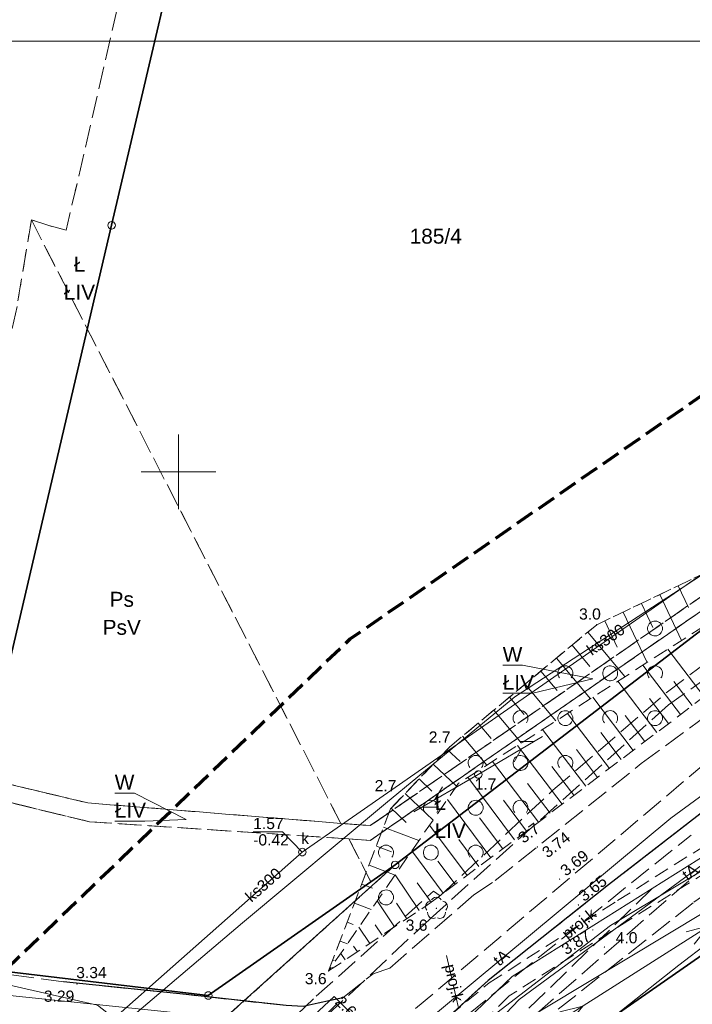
# Model space of a CAD drawing. Extents: x 5459987 to 5506369, y 5959610 to 5991660.
# Tile 35 of 51: x 5462489 to 5462534, y 5972264 to 5972330. Entities that reach past the tile are written whole.
import ezdxf
from ezdxf.enums import TextEntityAlignment as Align

# ---------------------------------------------------------------- set-up
doc = ezdxf.new("R2010")
doc.units = 0
for name, pattern in [('L_0_05', [1.75, 1.25, -0.5]), ('PRZER1-1', [1, 0.5, -0.5]), ('PRZER2-1', [1.5, 1, -0.5]), ('PRZER3-1', [2, 1.5, -0.5])]:
    doc.linetypes.add(name, pattern=pattern)
doc.layers.get('0').update_dxf_attribs({"linetype": 'CONTINUOUS'})
for name, color, linetype, lineweight in [('ARKUSZ', 7, 'CONTINUOUS', 18), ('GEPPGD', 7, 'CONTINUOUS', 18), ('GESDZI', 7, 'CONTINUOUS', 18), ('GESDZI_O', 7, 'CONTINUOUS', 18), ('GESOZN', 7, 'CONTINUOUS', 18), ('GSLKRW', 7, 'CONTINUOUS', 25), ('GSPWPN', 7, 'CONTINUOUS', 13), ('GSPWPN_O', 7, 'CONTINUOUS', 13), ('GSPWPS', 7, 'CONTINUOUS', 13), ('GSPWPS_O', 7, 'CONTINUOUS', 13), ('GSSKOA', 7, 'CONTINUOUS', 18), ('GSSKOD', 7, 'CONTINUOUS', 18), ('GSSZAD', 7, 'CONTINUOUS', 18), ('GSSZSN', 7, 'CONTINUOUS', 18), ('GUPISN', 7, 'CONTINUOUS', 18), ('GUPPRZ_O', 7, 'CONTINUOUS', 18), ('KRZYZE_2000', 230, 'CONTINUOUS', 18), ('ZAKRES', 3, 'L_0_05', 18)]:
    doc.layers.add(name, color=color, linetype=linetype, lineweight=lineweight)
for name, color, linetype, lineweight, true_color in [('GESKKL', 7, 'CONTINUOUS', 18, 0x24bc24), ('GESKKL_O', 7, 'CONTINUOUS', 18, 0x24bc24), ('GESUZY', 7, 'CONTINUOUS', 18, 0x008000), ('GESUZY_O', 7, 'CONTINUOUS', 18, 0x008000), ('GSPRDL', 7, 'CONTINUOUS', 18, 0x008000), ('GULEPR', 1, 'CONTINUOUS', 18, 0xff0000), ('GULGPR', 7, 'CONTINUOUS', 18, 0xbfbf00), ('GULKPR', 7, 'CONTINUOUS', 18, 0x803300), ('GULKPR_O', 7, 'CONTINUOUS', 18, 0x803300), ('GULTPR', 7, 'CONTINUOUS', 18, 0xff9100), ('GULTPR_O', 7, 'CONTINUOUS', 18, 0xff9100), ('GULWPR', 5, 'CONTINUOUS', 18, 0x0000ff), ('GUPKSD', 7, 'CONTINUOUS', 18, 0x803300), ('GUPKSD_O', 7, 'CONTINUOUS', 18, 0x803300), ('GUPTLT', 7, 'CONTINUOUS', 18, 0xff9100)]:
    doc.layers.add(name, color=color, linetype=linetype, lineweight=lineweight, true_color=true_color)
doc.styles.add('Arial', font='arial.ttf')

# ---------------------------------------------------------------- blocks, each defined once
blk = doc.blocks.new('GSPRDL1')
blk.add_hatch(color=0).paths.add_polyline_path([(0, -0.045), (0.013906, -0.042798), (0.02645, -0.036406), (0.036406, -0.02645), (0.042798, -0.013906), (0.045, 0), (0.042798, 0.013906), (0.036406, 0.02645), (0.02645, 0.036406), (0.013906, 0.042798), (0, 0.045), (-0.013906, 0.042798), (-0.02645, 0.036406), (-0.036406, 0.02645), (-0.042798, 0.013906), (-0.045, 0), (-0.042798, -0.013906), (-0.036406, -0.02645), (-0.02645, -0.036406), (-0.013906, -0.042798)])
at = {"color": 0}
for points in [[(-0.324277, 0.563333), (-0.240553, 0.662679), (-0.127956, 0.727494), (0, 0.75), (0.127956, 0.727494), (0.240553, 0.662679), (0.324277, 0.563333)], [(-0.635969, -0.134326), (-0.70458, -0.024001), (-0.731429, 0.103115), (-0.713292, 0.231763), (-0.652348, 0.346501), (-0.55591, 0.433559), (-0.435555, 0.482485)], [(0.435555, 0.482485), (0.55591, 0.433559), (0.652348, 0.346501), (0.713292, 0.231763), (0.731429, 0.103115), (0.70458, -0.024001), (0.635969, -0.134326)], [(-0.068773, -0.646351), (-0.194901, -0.677512), (-0.324092, -0.663766), (-0.440839, -0.606763), (-0.531129, -0.513345), (-0.584125, -0.394725), (-0.593465, -0.265141)], [(0.593465, -0.265141), (0.584125, -0.394725), (0.531129, -0.513345), (0.440839, -0.606763), (0.324092, -0.663766), (0.194901, -0.677512), (0.068773, -0.646351)]]:
    blk.add_lwpolyline(points, dxfattribs=at)
blk = doc.blocks.new('GSPWPN1')
blk.add_hatch(color=0).paths.add_polyline_path([(-0.045, 0), (-0.043467, -0.011647), (-0.038971, -0.0225), (-0.03182, -0.03182), (-0.0225, -0.038971), (-0.011647, -0.043467), (0, -0.045), (0.011647, -0.043467), (0.0225, -0.038971), (0.03182, -0.03182), (0.038971, -0.0225), (0.043467, -0.011647), (0.045, 0), (0.043467, 0.011647), (0.038971, 0.0225), (0.03182, 0.03182), (0.0225, 0.038971), (0.011647, 0.043467), (0, 0.045), (-0.011647, 0.043467), (-0.0225, 0.038971), (-0.03182, 0.03182), (-0.038971, 0.0225), (-0.043467, 0.011647)])
blk = doc.blocks.new('GSPWPS1')
blk.add_hatch(color=0).paths.add_polyline_path([(-0.045, 0), (-0.043467, -0.011647), (-0.038971, -0.0225), (-0.03182, -0.03182), (-0.0225, -0.038971), (-0.011647, -0.043467), (0, -0.045), (0.011647, -0.043467), (0.0225, -0.038971), (0.03182, -0.03182), (0.038971, -0.0225), (0.043467, -0.011647), (0.045, 0), (0.043467, 0.011647), (0.038971, 0.0225), (0.03182, 0.03182), (0.0225, 0.038971), (0.011647, 0.043467), (0, 0.045), (-0.011647, 0.043467), (-0.0225, 0.038971), (-0.03182, 0.03182), (-0.038971, 0.0225), (-0.043467, 0.011647)])
blk = doc.blocks.new('GUPKSD1')
at = {"color": 0}
blk.add_lwpolyline([(0, 0.25), (0.064705, 0.241481), (0.125, 0.216506), (0.176777, 0.176777), (0.216506, 0.125), (0.241481, 0.064705), (0.25, 0), (0.241481, -0.064705), (0.216506, -0.125), (0.176777, -0.176777), (0.125, -0.216506), (0.064705, -0.241481), (0, -0.25), (-0.064705, -0.241481), (-0.125, -0.216506), (-0.176777, -0.176777), (-0.216506, -0.125), (-0.241481, -0.064705), (-0.25, 0), (-0.241481, 0.064705), (-0.216506, 0.125), (-0.176777, 0.176777), (-0.125, 0.216506), (-0.064705, 0.241481)], close=True, dxfattribs=at)
blk = doc.blocks.new('GUPTLT1')
at = {"color": 0}
for points in [[(0, 0), (5, 0)], [(3.357107, 0), (2.491081, -0.5)], [(3.491081, 0.5), (4.357107, 0)]]:
    blk.add_lwpolyline(points, dxfattribs=at)
blk = doc.blocks.new('GEPPGD1_1')
at = {"color": 0}
blk.add_lwpolyline([(0, 0.25), (0.077254, 0.237764), (0.146946, 0.202254), (0.202254, 0.146946), (0.237764, 0.077254), (0.25, 0), (0.237764, -0.077254), (0.202254, -0.146946), (0.146946, -0.202254), (0.077254, -0.237764), (0, -0.25), (-0.077254, -0.237764), (-0.146946, -0.202254), (-0.202254, -0.146946), (-0.237764, -0.077254), (-0.25, 0), (-0.237764, 0.077254), (-0.202254, 0.146946), (-0.146946, 0.202254), (-0.077254, 0.237764)], close=True, dxfattribs=at)
blk = doc.blocks.new('GUPISN1')
at = {"color": 0}
blk.add_lwpolyline([(0, 0.25), (0.064705, 0.241481), (0.125, 0.216506), (0.176777, 0.176777), (0.216506, 0.125), (0.241481, 0.064705), (0.25, 0), (0.241481, -0.064705), (0.216506, -0.125), (0.176777, -0.176777), (0.125, -0.216506), (0.064705, -0.241481), (0, -0.25), (-0.064705, -0.241481), (-0.125, -0.216506), (-0.176777, -0.176777), (-0.216506, -0.125), (-0.241481, -0.064705), (-0.25, 0), (-0.241481, 0.064705), (-0.216506, 0.125), (-0.176777, 0.176777), (-0.125, 0.216506), (-0.064705, 0.241481)], close=True, dxfattribs=at)
blk = doc.blocks.new('SUEP1')
at = {"color": 0}
blk.add_lwpolyline([(-0.75, -0.5), (0.75, 0), (-0.75, 0.5)], dxfattribs=at)
blk = doc.blocks.new('GSSZAD1')
at = {"color": 0}
blk.add_lwpolyline([(0.5, 0), (0.490964, 0.094626), (0.464184, 0.185831), (0.420627, 0.27032), (0.361867, 0.34504), (0.290028, 0.407288), (0.207708, 0.454816), (0.117879, 0.485906), (0.023791, 0.499434), (-0.071157, 0.494911), (-0.163534, 0.4725), (-0.25, 0.433013), (-0.32743, 0.377875), (-0.393027, 0.309079), (-0.444418, 0.229113), (-0.479746, 0.140866), (-0.497736, 0.047528), (-0.497736, -0.047528), (-0.479746, -0.140866), (-0.444418, -0.229113), (-0.393027, -0.309079), (-0.32743, -0.377875), (-0.25, -0.433013), (-0.163534, -0.4725), (-0.071157, -0.494911), (0.023791, -0.499434), (0.117879, -0.485906), (0.207708, -0.454816), (0.290028, -0.407288), (0.361867, -0.34504), (0.420627, -0.27032), (0.464184, -0.185831), (0.490964, -0.094626)], close=True, dxfattribs=at)
blk = doc.blocks.new('GSSZAD2')
at = {"color": 0}
blk.add_lwpolyline([(-0.390312, -0.3125), (-0.445567, -0.226869), (-0.482312, -0.131814), (-0.49902, -0.031282), (-0.494998, 0.070549), (-0.470412, 0.169449), (-0.426283, 0.26131), (-0.364446, 0.342315), (-0.287468, 0.409099), (-0.198548, 0.458889), (-0.10138, 0.489614), (0, 0.5), (0.10138, 0.489614), (0.198548, 0.458889), (0.287468, 0.409099), (0.364446, 0.342315), (0.426283, 0.26131), (0.470412, 0.169449), (0.494998, 0.070549), (0.49902, -0.031282), (0.482312, -0.131814), (0.445567, -0.226869), (0.390312, -0.3125)], dxfattribs=at)

msp = doc.modelspace()

# ---------------------------------------------------------------- linework, layer by layer
at = {"layer": 'ARKUSZ', "color": 252, "linetype": 'Continuous', "lineweight": 13, "flags": 128}
msp.add_lwpolyline([(5462335.075, 5972031.828), (5462632.065, 5972031.828), (5462632.065, 5972328.817), (5462335.075, 5972328.817), (5462335.075, 5972031.828)], dxfattribs=at)
at = {"layer": 'GESDZI', "color": 86, "linetype": 'Continuous', "lineweight": 35, "true_color": 0x1a7000, "elevation": 10.22}
for points in [[(5462552.44, 5972302.79), (5462515.07, 5972400), (5462508.3, 5972371.1), (5462501.95, 5972343.96), (5462495.52, 5972316.49), (5462483.95, 5972267.08), (5462501.99, 5972264.94), (5462514.49, 5972273.68)], [(5462651.22, 5972267.96), (5462653.76, 5972289.26), (5462603.85, 5972292.22), (5462564.43, 5972288.11), (5462523.12, 5972259.37), (5462569.03, 5972275.5), (5462615.12, 5972272.71)], [(5462479.74, 5972267.58), (5462462.24, 5972273.68), (5462456.65, 5972282.84), (5462449.39, 5972284.06), (5462444.19, 5972278.84), (5462440.49, 5972275.48), (5462446.58, 5972265.43), (5462499.09, 5972259.82), (5462514.49, 5972273.68), (5462501.99, 5972264.94), (5462483.95, 5972267.08)]]:
    msp.add_lwpolyline(points, close=True, dxfattribs=at)
msp.add_lwpolyline([(5462464.9, 5972151.67), (5462472.7, 5972196.07), (5462523.12, 5972259.37), (5462564.43, 5972288.11), (5462603.85, 5972292.22), (5462653.76, 5972289.26), (5462695.34, 5972286.78), (5462700.13, 5972289.31), (5462695.37, 5972302.27), (5462663.21, 5972300.67), (5462630.84, 5972304.3), (5462587.76, 5972309.16), (5462576.53, 5972310.13), (5462554.27, 5972303.77), (5462552.44, 5972302.79), (5462514.49, 5972273.68), (5462499.09, 5972259.82), (5462484.81, 5972241.37), (5462479.23, 5972234.17), (5462464.73, 5972209.82), (5462457.45, 5972184.44), (5462453.87, 5972157.77)], dxfattribs=at)
at = {"layer": 'GESKKL', "color": 252, "linetype": 'PRZER3-1', "lineweight": 18, "elevation": 10.06}
for points in [[(5462552.153, 5972303.537), (5462521.682, 5972382.801), (5462512.432, 5972406.861), (5462504.944, 5972371.874), (5462499.049, 5972344.628), (5462492.71, 5972317.15), (5462492.48, 5972316.16), (5462491.32, 5972316.47), (5462490.15, 5972316.86), (5462510.86, 5972276.46), (5462512.83, 5972276.31)], [(5462512.871, 5972272.548), (5462511.4, 5972275.42), (5462494.03, 5972276.57), (5462471.58, 5972282.03), (5462471.69, 5972283.13), (5462493.92, 5972277.83), (5462510.86, 5972276.46), (5462490.15, 5972316.86), (5462489.19, 5972311.06), (5462483.81, 5972286.34), (5462474.64, 5972288.39), (5462475.66, 5972298.17), (5462471.59, 5972299.11), (5462463.99, 5972300.65), (5462460.613, 5972301.419), (5462456.65, 5972282.84), (5462462.24, 5972273.68), (5462479.74, 5972267.58), (5462483.95, 5972267.08), (5462501.99, 5972264.94)], [(5462510.86, 5972276.46), (5462493.92, 5972277.83), (5462471.69, 5972283.13), (5462471.58, 5972282.03), (5462494.03, 5972276.57), (5462511.4, 5972275.42), (5462512.83, 5972275.32), (5462552.44, 5972302.79), (5462552.153, 5972303.537), (5462512.83, 5972276.31)], [(5462514.49, 5972273.68), (5462552.44, 5972302.79), (5462512.83, 5972275.32), (5462511.4, 5972275.42), (5462512.871, 5972272.548)], [(5462653.76, 5972289.26), (5462652.826, 5972281.431), (5462641.588, 5972282.055), (5462642.54, 5972289.925), (5462603.85, 5972292.22), (5462564.43, 5972288.11), (5462523.12, 5972259.37), (5462569.03, 5972275.5), (5462584.95, 5972274.536), (5462615.12, 5972272.71), (5462611.335, 5972241.741), (5462709.647, 5972236.049), (5462707.26, 5972248.16), (5462695.34, 5972286.78)]]:
    msp.add_lwpolyline(points, close=True, dxfattribs=at)
at = {"layer": 'GESKKL_O', "color": 252, "linetype": 'Continuous', "lineweight": 13, "elevation": 10.8, "flags": 128}
for points in [[(5462527.726, 5972286.127), (5462523.707, 5972285.171), (5462521.687, 5972285.171)], [(5462500.513, 5972276.728), (5462497.747, 5972276.615), (5462495.727, 5972276.615)]]:
    msp.add_lwpolyline(points, dxfattribs=at)
at = {"layer": 'GESOZN', "color": 252, "linetype": 'Continuous', "lineweight": 18, "elevation": 10.1}
msp.add_lwpolyline([(5462499.09, 5972259.82), (5462514.49, 5972273.68), (5462552.44, 5972302.79), (5462554.27, 5972303.77), (5462576.53, 5972310.13), (5462587.76, 5972309.16), (5462630.84, 5972304.3), (5462663.21, 5972300.67), (5462677.34, 5972310.48), (5462685.73, 5972328.91), (5462697.34, 5972382.35), (5462725.19, 5972503.01)], dxfattribs=at)
at = {"layer": 'GESUZY', "color": 252, "linetype": 'PRZER1-1', "lineweight": 18, "elevation": 10.08}
for points in [[(5462552.153, 5972303.537), (5462521.682, 5972382.801), (5462512.432, 5972406.861), (5462504.944, 5972371.874), (5462499.049, 5972344.628), (5462492.71, 5972317.15), (5462492.48, 5972316.16), (5462491.32, 5972316.47), (5462490.15, 5972316.86), (5462510.86, 5972276.46), (5462512.83, 5972276.31)], [(5462512.871, 5972272.548), (5462511.4, 5972275.42), (5462494.03, 5972276.57), (5462471.58, 5972282.03), (5462471.69, 5972283.13), (5462493.92, 5972277.83), (5462510.86, 5972276.46), (5462490.15, 5972316.86), (5462489.19, 5972311.06), (5462483.81, 5972286.34), (5462474.64, 5972288.39), (5462475.66, 5972298.17), (5462471.59, 5972299.11), (5462463.99, 5972300.65), (5462460.613, 5972301.419), (5462456.65, 5972282.84), (5462462.24, 5972273.68), (5462479.74, 5972267.58), (5462483.95, 5972267.08), (5462501.99, 5972264.94)], [(5462510.86, 5972276.46), (5462493.92, 5972277.83), (5462471.69, 5972283.13), (5462471.58, 5972282.03), (5462494.03, 5972276.57), (5462511.4, 5972275.42), (5462512.83, 5972275.32), (5462552.44, 5972302.79), (5462552.153, 5972303.537), (5462512.83, 5972276.31)], [(5462514.49, 5972273.68), (5462552.44, 5972302.79), (5462512.83, 5972275.32), (5462511.4, 5972275.42), (5462512.871, 5972272.548)], [(5462653.76, 5972289.26), (5462652.826, 5972281.431), (5462641.588, 5972282.055), (5462642.54, 5972289.925), (5462603.85, 5972292.22), (5462564.43, 5972288.11), (5462523.12, 5972259.37), (5462569.03, 5972275.5), (5462584.95, 5972274.536), (5462615.12, 5972272.71), (5462611.335, 5972241.741), (5462709.647, 5972236.049), (5462707.26, 5972248.16), (5462695.34, 5972286.78)], [(5462514.49, 5972273.68), (5462512.871, 5972272.548), (5462501.99, 5972264.94), (5462483.95, 5972267.08), (5462479.74, 5972267.58), (5462462.24, 5972273.68), (5462456.65, 5972282.84), (5462449.39, 5972284.06), (5462444.19, 5972278.84), (5462440.49, 5972275.48), (5462446.58, 5972265.43), (5462499.09, 5972259.82)]]:
    msp.add_lwpolyline(points, close=True, dxfattribs=at)
msp.add_lwpolyline([(5462464.9, 5972151.67), (5462472.7, 5972196.07), (5462523.12, 5972259.37), (5462564.43, 5972288.11), (5462603.85, 5972292.22), (5462642.54, 5972289.925), (5462653.76, 5972289.26), (5462695.34, 5972286.78), (5462700.13, 5972289.31), (5462695.37, 5972302.27), (5462663.21, 5972300.67), (5462644.621, 5972302.755), (5462630.84, 5972304.3), (5462587.76, 5972309.16), (5462576.53, 5972310.13), (5462554.27, 5972303.77), (5462552.44, 5972302.79), (5462514.49, 5972273.68), (5462499.09, 5972259.82), (5462484.81, 5972241.37), (5462479.23, 5972234.17), (5462464.73, 5972209.82), (5462457.45, 5972184.44), (5462453.87, 5972157.77)], dxfattribs=at)
at = {"layer": 'GESUZY_O', "color": 252, "linetype": 'Continuous', "lineweight": 13, "elevation": 10.8, "flags": 128}
for points in [[(5462527.726, 5972286.127), (5462523.007, 5972287.046), (5462521.687, 5972287.046)], [(5462500.513, 5972276.728), (5462497.047, 5972278.49), (5462495.727, 5972278.49)]]:
    msp.add_lwpolyline(points, dxfattribs=at)
at = {"layer": 'GSLKRW', "color": 252, "linetype": 'Continuous', "lineweight": 25, "elevation": 10.18}
for points in [[(5462537.24, 5972278.9), (5462528.77, 5972272.35), (5462520.72, 5972265.94), (5462518.12, 5972263.57), (5462503.55, 5972249.04), (5462498.7, 5972243.86), (5462492.85, 5972237.15), (5462489.74, 5972233.19), (5462486.81, 5972229.06), (5462482.96, 5972223.28), (5462480.8, 5972219.89), (5462478.86, 5972216.4), (5462475.4, 5972209.17), (5462472.22, 5972201.73), (5462470.86, 5972198.1), (5462469.1, 5972193.1), (5462467.88, 5972188.52), (5462466.68, 5972183.42), (5462465.41, 5972176.84), (5462464.54, 5972170.6)], [(5462510.99, 5972264.79), (5462509.34, 5972264.42), (5462508.34, 5972264.2), (5462507.19, 5972264.26), (5462500.51, 5972265), (5462492.3, 5972265.86)]]:
    msp.add_lwpolyline(points, dxfattribs=at)
at = {"layer": 'GSSKOA', "color": 252, "linetype": 'PRZER3-1', "lineweight": 18, "elevation": 10.18}
msp.add_lwpolyline([(5462510.99, 5972264.79), (5462508.34, 5972264.2), (5462507.19, 5972264.26), (5462500.51, 5972265), (5462492.3, 5972265.86), (5462481.559, 5972267.277), (5462478.147, 5972267.494), (5462473.152, 5972269.318), (5462463.58, 5972272.761, -0.356655), (5462456.098, 5972284.867), (5462458.189, 5972294.82), (5462460.577, 5972306.197), (5462462.125, 5972314.009), (5462463.559, 5972320.921), (5462464.675, 5972325.569), (5462465.543, 5972328.775), (5462467.444, 5972335.673), (5462471.875, 5972350.653), (5462475.544, 5972363.274), (5462480.544, 5972380.005), (5462484.001, 5972391.313), (5462488.466, 5972405.55), (5462486.076, 5972406.409), (5462481.072, 5972401.5)], format="xyb", dxfattribs=at)
for points in [[(5462463.85, 5972334.244), (5462461.739, 5972326.531), (5462459.757, 5972317.565), (5462457.07, 5972304.717), (5462455.508, 5972296.992), (5462450.172, 5972286.173), (5462448.418, 5972277.634), (5462447.974, 5972275.607), (5462447.591, 5972274.848), (5462459.868, 5972267.749), (5462464.75, 5972264.2), (5462469.898, 5972263.763), (5462481.086, 5972262.646), (5462491.86, 5972261.4), (5462495.89, 5972261.1), (5462497.88, 5972260.48), (5462499.01, 5972259.46), (5462499.83, 5972258.19), (5462500.34, 5972257.01), (5462500.44, 5972255.97), (5462500.31, 5972254.96), (5462499.62, 5972253.4), (5462510.99, 5972264.79)], [(5462458.91, 5972169.69), (5462460.4, 5972180.4), (5462462.04, 5972187.83), (5462463.16, 5972192.22), (5462464.34, 5972195.85), (5462466.43, 5972201.53), (5462468.91, 5972207.94), (5462473.32, 5972217), (5462476.51, 5972222.96), (5462477.783, 5972224.815), (5462483.334, 5972232.939), (5462487.26, 5972238.5), (5462490.92, 5972243.02), (5462494.08, 5972246.77), (5462499.62, 5972253.4), (5462510.99, 5972264.79), (5462513.02, 5972266.39), (5462514.13, 5972266.77), (5462519.76, 5972271.67), (5462521.19, 5972272.64), (5462530.96, 5972280.47), (5462540.96, 5972287.78)], [(5462537.24, 5972278.9), (5462528.77, 5972272.35), (5462520.72, 5972265.94), (5462518.12, 5972263.57), (5462503.55, 5972249.04), (5462498.7, 5972243.86), (5462495.41, 5972240.18), (5462492.85, 5972237.15), (5462489.74, 5972233.19), (5462486.81, 5972229.06), (5462482.96, 5972223.28), (5462480.8, 5972219.89), (5462478.86, 5972216.4), (5462475.4, 5972209.17), (5462472.22, 5972201.73), (5462470.86, 5972198.1), (5462469.1, 5972193.1), (5462467.88, 5972188.52), (5462466.68, 5972183.42), (5462465.41, 5972176.84), (5462464.54, 5972170.6)]]:
    msp.add_lwpolyline(points, dxfattribs=at)
at = {"layer": 'GSSKOD', "color": 252, "linetype": 'PRZER2-1', "lineweight": 18, "elevation": 10.18}
for points in [[(5462464.54, 5972170.6), (5462465.41, 5972176.84), (5462466.68, 5972183.42), (5462467.88, 5972188.52), (5462469.1, 5972193.1), (5462470.86, 5972198.1), (5462472.22, 5972201.73), (5462475.4, 5972209.17), (5462478.86, 5972216.4), (5462480.8, 5972219.89), (5462482.96, 5972223.28), (5462486.81, 5972229.06), (5462489.74, 5972233.19), (5462492.85, 5972237.15), (5462495.41, 5972240.18), (5462498.7, 5972243.86), (5462503.55, 5972249.04), (5462518.12, 5972263.57), (5462520.79, 5972265.79), (5462529.36, 5972271.29), (5462538.47, 5972277)], [(5462539.29, 5972275.64), (5462530.23, 5972270.04), (5462522.12, 5972264.91), (5462499.8, 5972242.89), (5462496.56, 5972239.18), (5462494.04, 5972236.1), (5462491.03, 5972232.33), (5462488.11, 5972228.38), (5462484.29, 5972222.54), (5462481.84, 5972218.65), (5462480.13, 5972215.56), (5462478.28, 5972212.22), (5462476.78, 5972208.63), (5462473.6, 5972201.17), (5462472.07, 5972197.18), (5462470.56, 5972192.9), (5462469.12, 5972187.58), (5462468.17, 5972183.41), (5462466.97, 5972176.94), (5462465.81, 5972169.4)]]:
    msp.add_lwpolyline(points, dxfattribs=at)
at = {"layer": 'GSSZAD', "color": 252, "linetype": 'PRZER2-1', "lineweight": 18, "elevation": 10.1}
msp.add_lwpolyline([(5462510.04, 5972266.58), (5462516.65, 5972271), (5462523.79, 5972276.32), (5462538.59, 5972287.54), (5462551.04, 5972296.3), (5462556.2, 5972298.98), (5462558.94, 5972300.6), (5462563.39, 5972301.74), (5462565.91, 5972302.58), (5462574.54, 5972305.08), (5462577.723, 5972308.866), (5462576.789, 5972313.166), (5462558.01, 5972306.02), (5462552.03, 5972302.55), (5462547.72, 5972303.66), (5462539.45, 5972295.23), (5462527.98, 5972289.76), (5462518.15, 5972281.59), (5462514.19, 5972277.44)], close=True, dxfattribs=at)
at = {"layer": 'GSSZSN', "color": 252, "linetype": 'PRZER2-1', "lineweight": 18, "elevation": 10.06}
msp.add_lwpolyline([(5462577.562, 5972339.626), (5462577.326, 5972325.282), (5462577.399, 5972321.782), (5462577.386, 5972318.75), (5462576.789, 5972313.166), (5462558.01, 5972306.02), (5462552.03, 5972302.55), (5462541.51, 5972293.74), (5462518.74, 5972279.15), (5462510.04, 5972266.58), (5462516.65, 5972271), (5462523.79, 5972276.32), (5462538.59, 5972287.54), (5462551.04, 5972296.3), (5462556.2, 5972298.98), (5462558.94, 5972300.6), (5462563.39, 5972301.74), (5462565.91, 5972302.58), (5462574.54, 5972305.08), (5462578.668, 5972311.775), (5462581.563, 5972317.112), (5462579.592, 5972333.969)], dxfattribs=at)
msp.add_lwpolyline([(5462510.04, 5972266.58), (5462514.19, 5972277.44), (5462518.15, 5972281.59), (5462527.98, 5972289.76), (5462539.45, 5972295.23), (5462547.72, 5972303.66), (5462552.03, 5972302.55), (5462541.51, 5972293.74), (5462518.74, 5972279.15)], close=True, dxfattribs=at)
at = {"layer": 'GSSZSN', "color": 252, "linetype": 'Continuous', "lineweight": 18, "elevation": 10.06}
for points in [[(5462533.429, 5972292.359), (5462534.122, 5972290.905)], [(5462530.971, 5972291.186), (5462531.738, 5972289.578)], [(5462532.2, 5972291.772), (5462533.66, 5972288.71)], [(5462529.742, 5972290.6), (5462531.349, 5972287.23)], [(5462528.513, 5972290.014), (5462529.353, 5972288.252)], [(5462527.387, 5972289.267), (5462529.869, 5972286.281)], [(5462526.34, 5972288.397), (5462527.527, 5972286.969)], [(5462535.161, 5972284.94), (5462532.747, 5972288.125)], [(5462525.293, 5972287.526), (5462527.558, 5972284.8)], [(5462524.245, 5972286.656), (5462525.324, 5972285.358)], [(5462533.578, 5972283.74), (5462531.069, 5972287.05)], [(5462531.995, 5972282.54), (5462529.391, 5972285.975)], [(5462534.369, 5972284.34), (5462533.138, 5972285.964)], [(5462523.198, 5972285.786), (5462525.248, 5972283.32)], [(5462522.151, 5972284.915), (5462523.122, 5972283.748)], [(5462530.412, 5972281.34), (5462527.713, 5972284.9)], [(5462532.786, 5972283.14), (5462531.508, 5972284.826)], [(5462521.104, 5972284.045), (5462522.937, 5972281.839)], [(5462528.829, 5972280.14), (5462526.035, 5972283.824)], [(5462531.203, 5972281.94), (5462529.878, 5972283.689)], [(5462520.057, 5972283.175), (5462520.919, 5972282.137)], [(5462527.246, 5972278.94), (5462524.357, 5972282.749)], [(5462519.01, 5972282.305), (5462520.627, 5972280.359)], [(5462529.62, 5972280.74), (5462528.247, 5972282.551)], [(5462517.982, 5972281.414), (5462518.844, 5972280.591)], [(5462525.663, 5972277.74), (5462522.68, 5972281.674)], [(5462528.037, 5972279.54), (5462526.617, 5972281.413)], [(5462517.042, 5972280.429), (5462518.597, 5972278.944)], [(5462524.08, 5972276.539), (5462521.002, 5972280.599)], [(5462526.454, 5972278.34), (5462524.986, 5972280.276)], [(5462516.102, 5972279.443), (5462516.957, 5972278.627)], [(5462522.488, 5972275.35), (5462519.361, 5972279.548)], [(5462524.871, 5972277.14), (5462523.356, 5972279.138)], [(5462515.162, 5972278.458), (5462517.028, 5972276.677)], [(5462520.895, 5972274.163), (5462517.989, 5972278.064)], [(5462523.285, 5972275.944), (5462521.742, 5972278.014)], [(5462514.222, 5972277.473), (5462515.233, 5972276.508)], [(5462521.692, 5972274.757), (5462520.139, 5972276.841)], [(5462513.72, 5972276.211), (5462516.081, 5972275.309)], [(5462519.302, 5972272.976), (5462516.796, 5972276.341)], [(5462520.099, 5972273.57), (5462518.746, 5972275.386)], [(5462513.234, 5972274.939), (5462514.259, 5972274.548)], [(5462517.709, 5972271.789), (5462515.603, 5972274.617)], [(5462512.748, 5972273.667), (5462514.486, 5972273.003)], [(5462518.506, 5972272.383), (5462517.353, 5972273.931)], [(5462516.097, 5972270.63), (5462514.498, 5972273.021)], [(5462512.262, 5972272.395), (5462512.975, 5972272.123)], [(5462516.913, 5972271.196), (5462515.96, 5972272.476)], [(5462511.776, 5972271.123), (5462512.89, 5972270.698)], [(5462514.446, 5972269.526), (5462513.283, 5972271.265)], [(5462515.271, 5972270.078), (5462514.581, 5972271.111)], [(5462511.29, 5972269.852), (5462511.691, 5972269.698)], [(5462512.794, 5972268.422), (5462512.067, 5972269.509)], [(5462513.62, 5972268.974), (5462513.147, 5972269.68)], [(5462510.804, 5972268.58), (5462511.294, 5972268.392)], [(5462511.969, 5972267.87), (5462511.714, 5972268.25)], [(5462511.143, 5972267.318), (5462510.852, 5972267.753)], [(5462510.317, 5972266.765), (5462510.281, 5972266.82)], [(5462510.318, 5972267.308), (5462510.407, 5972267.274)]]:
    msp.add_lwpolyline(points, dxfattribs=at)
at = {"layer": 'GULEPR', "color": 1, "linetype": 'Continuous', "lineweight": 18, "true_color": 0xff0000, "elevation": 10.14}
for points in [[(5462468.83, 5972345.16), (5462464.35, 5972325.18), (5462458.51, 5972297.87), (5462455, 5972282.22), (5462453.17, 5972273.5), (5462461.11, 5972264.3), (5462467.4, 5972255.77), (5462471.26, 5972250.87), (5462475.48, 5972249.2), (5462478.12, 5972248.66), (5462480.89, 5972256.28), (5462482.04, 5972263.14), (5462493.83, 5972261.18), (5462494.56, 5972261.55), (5462504.27, 5972269.81), (5462513.85, 5972277.78), (5462522.49, 5972284.94), (5462533.64, 5972292.19), (5462543.66, 5972298.78)], [(5462468.83, 5972345.16), (5462464.35, 5972325.18), (5462458.51, 5972297.87), (5462455, 5972282.22), (5462453.17, 5972273.5), (5462461.11, 5972264.3), (5462467.4, 5972255.77), (5462471.26, 5972250.87), (5462475.48, 5972249.2), (5462478.12, 5972248.66), (5462480.89, 5972256.28), (5462482.04, 5972263.14), (5462493.83, 5972261.18), (5462494.56, 5972261.55), (5462504.27, 5972269.81), (5462513.85, 5972277.78), (5462522.49, 5972284.94), (5462533.64, 5972292.19), (5462543.66, 5972298.78)], [(5462462.08, 5972332.31), (5462461.19, 5972327.62), (5462459.08, 5972318.61), (5462455.76, 5972304.95), (5462454.63, 5972298.82), (5462455.21, 5972298.07), (5462459.29, 5972297.15), (5462457.08, 5972286.36), (5462456.65, 5972282.64), (5462457.08, 5972280.16), (5462459.08, 5972276.6), (5462460.65, 5972275.06), (5462470.38, 5972270.21), (5462477.82, 5972268.1), (5462494.57, 5972264.29), (5462503.18, 5972257.54), (5462510.4, 5972252.04), (5462512.55, 5972250.39), (5462521.87, 5972262.5), (5462546.02, 5972277.04)], [(5462462.08, 5972332.31), (5462461.19, 5972327.62), (5462459.08, 5972318.61), (5462455.76, 5972304.95), (5462454.63, 5972298.82), (5462455.21, 5972298.07), (5462459.29, 5972297.15), (5462457.08, 5972286.36), (5462456.65, 5972282.64), (5462457.08, 5972280.16), (5462459.08, 5972276.6), (5462460.65, 5972275.06), (5462470.38, 5972270.21), (5462477.82, 5972268.1), (5462494.57, 5972264.29), (5462503.18, 5972257.54), (5462510.4, 5972252.04), (5462512.55, 5972250.39), (5462521.87, 5972262.5), (5462546.02, 5972277.04)], [(5462471.06, 5972220.73), (5462522.195, 5972261.149), (5462564.25, 5972287.859), (5462603.754, 5972291.955), (5462636.144, 5972287.306), (5462663.052, 5972286.896), (5462691.01, 5972286.76)], [(5462471.06, 5972220.73), (5462522.195, 5972261.149), (5462564.25, 5972287.859), (5462603.754, 5972291.955), (5462636.144, 5972287.306), (5462663.052, 5972286.896), (5462691.01, 5972286.76)], [(5462465.25, 5972233.02), (5462474.31, 5972233.11), (5462481.61, 5972232.26), (5462487.29, 5972241.3), (5462492.7, 5972247.2), (5462494.37, 5972249.05), (5462494.72, 5972249.19), (5462498.25, 5972253.15), (5462501.3, 5972256.35), (5462510.41, 5972264.88), (5462518.73, 5972256.61), (5462522.11, 5972261.03)], [(5462465.25, 5972233.02), (5462474.31, 5972233.11), (5462481.61, 5972232.26), (5462487.29, 5972241.3), (5462492.7, 5972247.2), (5462494.37, 5972249.05), (5462494.72, 5972249.19), (5462498.25, 5972253.15), (5462501.3, 5972256.35), (5462510.41, 5972264.88), (5462518.73, 5972256.61), (5462522.11, 5972261.03)]]:
    msp.add_lwpolyline(points, dxfattribs=at)
at = {"layer": 'GULEPR', "color": 1, "linetype": 'PRZER3-1', "lineweight": 18, "true_color": 0xff0000, "elevation": 10.14}
for points in [[(5462454.373, 5972167.626), (5462455.534, 5972178.575), (5462457.895, 5972189.661), (5462460.053, 5972196.993), (5462459.361, 5972198.326), (5462461.87, 5972205.551), (5462469.133, 5972221.104), (5462472.009, 5972224.524), (5462473.402, 5972223.756), (5462481.312, 5972234.779), (5462486.343, 5972242.471), (5462494.904, 5972251.272), (5462509.216, 5972264.885), (5462517.055, 5972271.922), (5462517.498, 5972271.605), (5462525.042, 5972278.674), (5462532.62, 5972285.192), (5462539.846, 5972290.62), (5462551.924, 5972296.859), (5462557.517, 5972300.218), (5462567.129, 5972303.658)], [(5462454.373, 5972167.626), (5462455.534, 5972178.575), (5462457.895, 5972189.661), (5462460.053, 5972196.993), (5462459.361, 5972198.326), (5462461.87, 5972205.551), (5462469.133, 5972221.104), (5462472.009, 5972224.524), (5462473.402, 5972223.756), (5462481.312, 5972234.779), (5462486.343, 5972242.471), (5462494.904, 5972251.272), (5462509.216, 5972264.885), (5462517.055, 5972271.922), (5462517.498, 5972271.605), (5462525.042, 5972278.674), (5462532.62, 5972285.192), (5462539.846, 5972290.62), (5462551.924, 5972296.859), (5462557.517, 5972300.218), (5462567.129, 5972303.658)], [(5462596.562, 5972293.683), (5462588.728, 5972293.89), (5462577.776, 5972293.104), (5462565.765, 5972290.217), (5462559.278, 5972287.065), (5462550.469, 5972282.342), (5462534.432, 5972271.143), (5462524.342, 5972263.185), (5462521.95, 5972261.441), (5462512.828, 5972250.349), (5462496.493, 5972231.526), (5462491.457, 5972225.506), (5462477.057, 5972232.79)], [(5462596.562, 5972293.683), (5462588.728, 5972293.89), (5462577.776, 5972293.104), (5462565.765, 5972290.217), (5462559.278, 5972287.065), (5462550.469, 5972282.342), (5462534.432, 5972271.143), (5462524.342, 5972263.185), (5462521.95, 5972261.441), (5462512.828, 5972250.349), (5462496.493, 5972231.526), (5462491.457, 5972225.506), (5462477.057, 5972232.79)], [(5462596.562, 5972293.683), (5462588.728, 5972293.89), (5462577.776, 5972293.104), (5462565.765, 5972290.217), (5462559.278, 5972287.065), (5462550.469, 5972282.342), (5462534.432, 5972271.143), (5462524.342, 5972263.185), (5462521.95, 5972261.441), (5462512.828, 5972250.349), (5462496.493, 5972231.526), (5462491.457, 5972225.506), (5462477.057, 5972232.79)], [(5462596.562, 5972293.683), (5462588.728, 5972293.89), (5462577.776, 5972293.104), (5462565.765, 5972290.217), (5462559.278, 5972287.065), (5462550.469, 5972282.342), (5462534.432, 5972271.143), (5462524.342, 5972263.185), (5462521.95, 5972261.441), (5462512.828, 5972250.349), (5462496.493, 5972231.526), (5462491.457, 5972225.506), (5462477.057, 5972232.79)]]:
    msp.add_lwpolyline(points, dxfattribs=at)
at = {"layer": 'GULGPR', "color": 52, "linetype": 'Continuous', "lineweight": 18, "true_color": 0xbfbf00, "elevation": 10.14}
msp.add_lwpolyline([(5462525.34, 5972260.15), (5462527.03, 5972261.73), (5462529.22, 5972263.6), (5462533.48, 5972266.96), (5462535.47, 5972268.49), (5462544.56, 5972274.8), (5462550.43, 5972279.17), (5462559.77, 5972285.6), (5462560.39, 5972286.58), (5462562.31, 5972287.52), (5462564.69, 5972288.71), (5462566.01, 5972289.06), (5462571.41, 5972290.23), (5462576.18, 5972291.19), (5462579.72, 5972291.72), (5462583.44, 5972292.18), (5462588.35, 5972292.56), (5462594.91, 5972293.03)], dxfattribs=at)
at = {"layer": 'GULKPR', "linetype": 'Continuous', "lineweight": 18, "elevation": 10.14}
for points in [[(5462508.28, 5972274.54), (5462548.98, 5972302.85)], [(5462494.03, 5972261.956), (5462508.28, 5972274.54)]]:
    msp.add_lwpolyline(points, dxfattribs=at)
at = {"layer": 'GULKPR', "linetype": 'PRZER3-1', "lineweight": 18, "elevation": 10.14}
for points in [[(5462512.81, 5972261.481), (5462542.982, 5972287.048)], [(5462519.392, 5972263.697), (5462534.293, 5972275.68)], [(5462517.929, 5972267.624), (5462518.789, 5972263.906)]]:
    msp.add_lwpolyline(points, dxfattribs=at)
at = {"layer": 'GULTPR', "color": 30, "linetype": 'Continuous', "lineweight": 18, "true_color": 0xff9100, "elevation": 10.14}
for points in [[(5462568.74, 5972297.98), (5462561.41, 5972295.72), (5462553.77, 5972291.72), (5462541.87, 5972283.34), (5462532.95, 5972276.8), (5462510.33, 5972258.01), (5462509.39, 5972256.77), (5462508.65, 5972251.67), (5462506.09, 5972248.41)], [(5462568.74, 5972297.98), (5462561.41, 5972295.72), (5462553.77, 5972291.72), (5462541.87, 5972283.34), (5462532.95, 5972276.8), (5462510.33, 5972258.01), (5462509.39, 5972256.77), (5462508.65, 5972251.67), (5462506.09, 5972248.41)], [(5462502.97, 5972242.46), (5462503.281, 5972242.848), (5462512.38, 5972253.73), (5462522.78, 5972264.67), (5462545.76, 5972281.58), (5462558.29, 5972290.39), (5462565.077, 5972294.308), (5462565.505, 5972294.555)], [(5462502.97, 5972242.46), (5462503.281, 5972242.848), (5462512.38, 5972253.73), (5462522.78, 5972264.67), (5462545.76, 5972281.58), (5462558.29, 5972290.39), (5462565.077, 5972294.308), (5462565.505, 5972294.555)], [(5462546.95, 5972280.59), (5462537.91, 5972275.03), (5462528.91, 5972269.62), (5462518.893, 5972261.919), (5462513.25, 5972255.29), (5462502.97, 5972242.46)], [(5462546.95, 5972280.59), (5462537.91, 5972275.03), (5462528.91, 5972269.62), (5462518.893, 5972261.919), (5462513.25, 5972255.29), (5462502.97, 5972242.46)], [(5462500.3, 5972263.73), (5462482.24, 5972265.6), (5462463.376, 5972272.374)], [(5462500.3, 5972263.73), (5462482.24, 5972265.6), (5462463.376, 5972272.374)]]:
    msp.add_lwpolyline(points, dxfattribs=at)
at = {"layer": 'GULTPR', "color": 30, "linetype": 'PRZER3-1', "lineweight": 18, "true_color": 0xff9100, "elevation": 10.14}
msp.add_lwpolyline([(5462565.814, 5972290.966), (5462549.016, 5972282.53), (5462537.147, 5972275.242), (5462521.887, 5972261.922), (5462503.209, 5972242.749)], dxfattribs=at)
msp.add_lwpolyline([(5462565.814, 5972290.966), (5462549.016, 5972282.53), (5462537.147, 5972275.242), (5462521.887, 5972261.922), (5462503.209, 5972242.749)], dxfattribs=at)
at = {"layer": 'GULWPR', "color": 5, "linetype": 'PRZER3-1', "lineweight": 18, "true_color": 0x0000ff, "elevation": 10.14}
for points in [[(5462704.964, 5972286.685), (5462681.772, 5972268.693), (5462660.5, 5972284.189), (5462661.373, 5972304.064), (5462604.648, 5972307.864), (5462591.32, 5972307.433), (5462570.184, 5972303.208), (5462558.069, 5972299.308), (5462540.383, 5972289.778), (5462532.787, 5972284.385), (5462516.827, 5972270.077), (5462495.218, 5972249.749), (5462486.817, 5972241.469), (5462470.899, 5972218.569), (5462465.333, 5972207.57), (5462456.754, 5972177.398), (5462455.253, 5972162.811)], [(5462531.699, 5972272.101), (5462504.282, 5972245.495), (5462492.53, 5972234.05)]]:
    msp.add_lwpolyline(points, dxfattribs=at)
at = {"layer": 'GULWPR', "color": 5, "linetype": 'Continuous', "lineweight": 18, "true_color": 0x0000ff, "elevation": 10.14}
msp.add_lwpolyline([(5462603.86, 5972294.31), (5462591.95, 5972294.48), (5462571.78, 5972293.31), (5462563.24, 5972290.97), (5462555.34, 5972287.34), (5462534.81, 5972274.06), (5462522.33, 5972266.2), (5462514.54, 5972258.78), (5462503.76, 5972247.07), (5462500.55, 5972243.78), (5462492.53, 5972234.05), (5462484.37, 5972239.52), (5462483.55, 5972240.1), (5462479.5, 5972241.98), (5462478.83, 5972240.96), (5462478.03, 5972239.31)], dxfattribs=at)
at = {"layer": 'GUPPRZ_O', "color": 36, "linetype": 'Continuous', "lineweight": 13, "true_color": 0x803300, "elevation": 10.8, "flags": 128}
msp.add_lwpolyline([(5462508.28, 5972274.54), (5462506.953, 5972275.905), (5462504.993, 5972275.905)], dxfattribs=at)
at = {"layer": 'KRZYZE_2000', "color": 252, "lineweight": 18, "flags": 128}
for points in [[(5462500, 5972297.5), (5462500, 5972302.5)], [(5462497.5, 5972300), (5462502.5, 5972300)]]:
    msp.add_lwpolyline(points, dxfattribs=at)
at = {"layer": 'ZAKRES', "color": 252, "lineweight": 70, "flags": 128}
msp.add_lwpolyline([(5462543.8, 5972311.19), (5462511.46, 5972288.78), (5462481.09, 5972259.6), (5462422.01, 5972247.35), (5462418.13, 5972209.64), (5462389.82, 5972163.08), (5462367.15, 5972078.93), (5462475.94, 5972049.63), (5462481.47, 5972081.94), (5462475.95, 5972139.11), (5462481.03, 5972188.17), (5462517.69, 5972229.73), (5462568.77, 5972278.32)], close=True, dxfattribs=at)

# ---------------------------------------------------------------- block references
at = {"layer": 'GEPPGD', "color": 86, "linetype": 'Continuous', "lineweight": 18, "true_color": 0x1a7000}
for p in [(5462495.52, 5972316.49, 10.24), (5462514.49, 5972273.68, 10.24), (5462501.99, 5972264.94, 10.24)]:
    msp.add_blockref('GEPPGD1_1', p, dxfattribs=at)
at = {"layer": 'GSPRDL', "color": 252, "linetype": 'Continuous', "lineweight": 18}
msp.add_blockref('GSPRDL1', (5462517.257, 5972270.777, 10.12), dxfattribs=at)
at = {"layer": 'GSPWPN', "color": 252, "linetype": 'Continuous', "lineweight": 13}
for p in [(5462527.98, 5972289.76, 10.08), (5462518.15, 5972281.59, 10.08), (5462518.74, 5972279.15, 10.08), (5462514.19, 5972277.44, 10.08), (5462523.79, 5972276.32, 10.08), (5462516.65, 5972271, 10.08), (5462528.5, 5972268.18, 10.08), (5462510.04, 5972266.58, 10.08)]:
    msp.add_blockref('GSPWPN1', p, dxfattribs=at)
at = {"layer": 'GSPWPS', "color": 252, "linetype": 'Continuous', "lineweight": 13}
for p in [(5462524.01, 5972274.88, 10.08), (5462525.49, 5972272.73, 10.08), (5462526.76, 5972271, 10.08), (5462527.72, 5972269.33, 10.08), (5462493.2, 5972265.71, 10.08)]:
    msp.add_blockref('GSPWPS1', p, dxfattribs=at)
at = {"layer": 'GSSZAD', "color": 252, "linetype": 'Continuous', "lineweight": 18}
for name, p in [('GSSZAD1', (5462531.881, 5972289.505, 10.1)), ('GSSZAD2', (5462525.881, 5972286.505, 10.1)), ('GSSZAD1', (5462528.881, 5972286.505, 10.1)), ('GSSZAD2', (5462531.881, 5972286.505, 10.1)), ('GSSZAD2', (5462522.881, 5972283.505, 10.1)), ('GSSZAD1', (5462525.881, 5972283.505, 10.1)), ('GSSZAD2', (5462528.881, 5972283.505, 10.1)), ('GSSZAD1', (5462531.881, 5972283.505, 10.1)), ('GSSZAD2', (5462519.881, 5972280.505, 10.1)), ('GSSZAD1', (5462522.881, 5972280.505, 10.1)), ('GSSZAD2', (5462525.881, 5972280.505, 10.1)), ('GSSZAD2', (5462516.881, 5972277.505, 10.1)), ('GSSZAD1', (5462519.881, 5972277.505, 10.1)), ('GSSZAD2', (5462522.881, 5972277.505, 10.1)), ('GSSZAD2', (5462513.881, 5972274.505, 10.1)), ('GSSZAD1', (5462516.881, 5972274.505, 10.1)), ('GSSZAD2', (5462519.881, 5972274.505, 10.1)), ('GSSZAD1', (5462513.881, 5972271.505, 10.1))]:
    msp.add_blockref(name, p, dxfattribs=at)
at = {"layer": 'GULEPR', "color": 1, "linetype": 'Continuous', "lineweight": 18, "true_color": 0xff0000, "rotation": 32.42096262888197}
for p in [(5462534.857, 5972269.191, 10.14), (5462526.416, 5972263.829, 10.14)]:
    msp.add_blockref('SUEP1', p, dxfattribs=at)
at = {"layer": 'GUPISN', "color": 252, "linetype": 'Continuous', "lineweight": 18}
msp.add_blockref('GUPISN1', (5462520.057, 5972279.733, 10.16), dxfattribs=at)
at = {"layer": 'GUPKSD', "linetype": 'Continuous', "lineweight": 18}
msp.add_blockref('GUPKSD1', (5462508.28, 5972274.54, 10.16), dxfattribs=at)
at = {"layer": 'GUPTLT', "color": 252, "linetype": 'Continuous', "lineweight": 18}
for rotation in [30.57153421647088, 210.1205828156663]:
    msp.add_blockref('GUPTLT1', (5462520.057, 5972279.733, 10.14), dxfattribs=dict(at, rotation=rotation))

# ---------------------------------------------------------------- texts
at = {"layer": 'GESDZI_O', "color": 86, "linetype": 'Continuous', "lineweight": 0, "true_color": 0x1a7000, "style": 'Arial'}
msp.add_text('185/4', height=1, dxfattribs=at).set_placement((5462517.207, 5972315.264, 10.8), align=Align.CENTER)
at = {"layer": 'GESKKL_O', "color": 252, "linetype": 'Continuous', "lineweight": 0, "style": 'Arial'}
for s, p in [('ŁIV', (5462493.367, 5972311.521, 10.8)), ('PsV', (5462496.199, 5972289.084, 10.8))]:
    msp.add_text(s, height=1, dxfattribs=at).set_placement(p, align=Align.CENTER)
for p in [(5462521.687, 5972285.401, 10.8), (5462495.727, 5972276.845, 10.8), (5462517.126, 5972275.474, 10.8)]:
    msp.add_text('ŁIV', height=1, dxfattribs=at).set_placement(p)
at = {"layer": 'GESUZY_O', "color": 252, "linetype": 'Continuous', "lineweight": 0, "style": 'Arial'}
for s, p in [('Ł', (5462493.367, 5972313.396, 10.8)), ('Ps', (5462496.199, 5972290.959, 10.8))]:
    msp.add_text(s, height=1, dxfattribs=at).set_placement(p, align=Align.CENTER)
for s, p in [('W', (5462521.687, 5972287.276, 10.8)), ('W', (5462495.727, 5972278.72, 10.8)), ('Ł', (5462517.126, 5972277.349, 10.8))]:
    msp.add_text(s, height=1, dxfattribs=at).set_placement(p)
at = {"layer": 'GSPWPN_O', "color": 252, "linetype": 'Continuous', "lineweight": 0, "style": 'Arial'}
for s, rotation, p in [('3.0', 360, (5462526.799, 5972290.101, 10.8)), ('2.7', 360, (5462516.742, 5972281.863, 10.8)), ('2.7', 360, (5462513.123, 5972278.609, 10.8)), ('1.7', 360, (5462519.808, 5972278.719, 10.8)), ('3.7', 36.75939, (5462523.086, 5972275.086, 10.8)), ('3.6', 360, (5462515.197, 5972269.274, 10.8)), ('3.6', 360, (5462508.45, 5972265.694, 10.8))]:
    msp.add_text(s, height=0.75, rotation=rotation, dxfattribs=at).set_placement(p)
msp.add_text('4.0', height=0.75, dxfattribs=at).set_placement((5462529.25, 5972268.43, 10.8))
at = {"layer": 'GSPWPS_O', "color": 252, "linetype": 'Continuous', "lineweight": 0, "style": 'Arial'}
for s, rotation, p in [('3.74', 38.45885, (5462524.696, 5972274.103, 10.8)), ('3.69', 38.42601, (5462525.919, 5972272.884, 10.8)), ('3.65', 38.51638, (5462527.141, 5972271.186, 10.8)), ('3.87', 32.21089, (5462525.935, 5972267.623, 10.8)), ('3.34', 360, (5462493.15, 5972266.1, 10.8))]:
    msp.add_text(s, height=0.75, rotation=rotation, dxfattribs=at).set_placement(p)
at = {"layer": 'GULKPR_O', "color": 36, "linetype": 'Continuous', "lineweight": 0, "true_color": 0x803300, "style": 'Arial'}
for s, rotation, p in [('ks300', 34.82158, (5462528.798, 5972288.454, 10.8)), ('ks300', 41.44757, (5462505.922, 5972272.066, 10.8)), ('proj.k', 38.80404, (5462527.026, 5972269.46, 10.8)), ('proj.k', 283.01941, (5462518.073, 5972265.699, 10.8))]:
    msp.add_text(s, height=0.75, rotation=rotation, dxfattribs=at).set_placement(p, align=Align.CENTER)
at = {"layer": 'GULTPR_O', "color": 30, "linetype": 'Continuous', "lineweight": 0, "true_color": 0xff9100, "style": 'Arial'}
for rotation, p in [(36.34774, (5462534.444, 5972272.889, 10.8)), (39.71576, (5462521.828, 5972267.179, 10.8))]:
    msp.add_text('tA', height=0.75, rotation=rotation, dxfattribs=at).set_placement(p, align=Align.CENTER)
at = {"layer": 'GUPKSD_O', "color": 252, "linetype": 'Continuous', "lineweight": 0, "style": 'Arial'}
msp.add_text('k', height=0.75, dxfattribs=at).set_placement((5462508.726, 5972275.078, 10.8), align=Align.RIGHT)
at = {"layer": 'GUPPRZ_O', "color": 36, "linetype": 'Continuous', "lineweight": 0, "true_color": 0x803300, "style": 'Arial'}
for s, p in [('1.57', (5462504.993, 5972276.077, 10.8)), ('-0.42', (5462504.993, 5972274.982, 10.8)), ('3.29', (5462490.985, 5972264.519, 10.8))]:
    msp.add_text(s, height=0.75, rotation=360, dxfattribs=at).set_placement(p)
at = {"layer": 'GUPPRZ_O', "color": 1, "linetype": 'Continuous', "lineweight": 0, "true_color": 0xff0000, "style": 'Arial'}
msp.add_text('2.6', height=0.75, rotation=315.17268, dxfattribs=at).set_placement((5462510.424, 5972264.452, 10.8))

doc.saveas('drawing.dxf')
